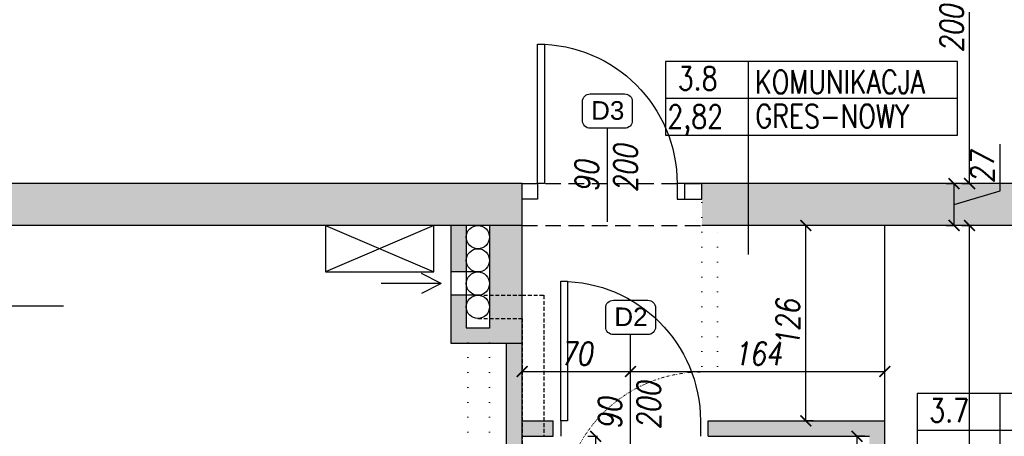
# Model space of a CAD drawing. Header units: millimetres. Extents: x 214604 to 222122, y 23717 to 26152.
# Tile 12 of 26: x 217392 to 218028, y 24784 to 25053. Entities that reach past the tile are written whole.
import ezdxf

# ---------------------------------------------------------------- set-up
doc = ezdxf.new("R2010")
doc.units = ezdxf.units.MM
doc.linetypes.add('DASHED', pattern=[0.75, 0.5, -0.25])
doc.linetypes.add('KROPKA2', pattern=[3.175, 0, -3.175])
for name, color, linetype in [('A_DRZWI_OPIS', 7, 'Continuous'), ('A_inwentaryzacja', 8, 'Continuous'), ('A_INWENTARYZACJA_KRESKI', 8, 'Continuous'), ('A_nowe_1', 1, 'Continuous'), ('A_OPIS_ZMIANY', 2, 'Continuous'), ('A_WYMIARY', 143, 'Continuous'), ('A_ZMIANY', 10, 'Continuous'), ('A_ZMIANY_WYMIARY', 143, 'Continuous')]:
    doc.layers.add(name, color=color, linetype=linetype)
doc.layers.add('A_WYBURZENIA', color=30, linetype='KROPKA2', lineweight=20)
doc.styles.add('ARIAL', font='arial.ttf')
doc.styles.add('ROMANS', font='romans.shx', dxfattribs={"width": 0.8, "oblique": 10})
doc.dimstyles.new('Kopia AGA1', dxfattribs={"dimtxt": 15, "dimasz": 7, "dimexe": 1.25, "dimexo": 0.625, "dimgap": 4, "dimtad": 1, "dimdec": 1, "dimtxsty": 'ROMANS', "dimblk": 'ARCHTICK', "dimcen": 20, "dimclrd": 256, "dimclrt": 7, "dimadec": 0, "dimazin": 0, "dimtfac": 1, "dimtdec": 1, "dimtmove": 1, "dimatfit": 3, "dimfxl": 5, "dimfxlon": 1, "dimarcsym": 0})

# ---------------------------------------------------------------- blocks, each defined once
blk = doc.blocks.new('*U8')
for p, q in [((0, 0), (0, 100)), ((900, 0), (900, 100))]:
    blk.add_line(p, q)
blk.add_lwpolyline([(0, 0), (0, -900), (43.75, -900), (43.75, 0)], close=True)
blk.add_arc((0, 0), 900, 270, 0)
blk = doc.blocks.new('strzałka')
for q in [(-15.73, -8.93), (-41.84, -15.39), (-15.73, -21.86)]:
    blk.add_line((-3.04, -15.39), q)
blk = doc.blocks.new('_ARCHTICK')
at = {"color": 0, "linetype": 'ByBlock', "const_width": 0.15}
blk.add_lwpolyline([(-0.5, -0.5), (0.5, 0.5)], dxfattribs=at)
blk = doc.blocks.new('*D48')
at = {"layer": 'A_WYMIARY', "color": 0, "lineweight": -2, "ltscale": 3, "transparency": 16777216}
for p, q in [((218000.13, 24919.87), (218006.38, 24919.87)), ((218000.13, 24526.87), (218006.38, 24526.87))]:
    blk.add_line(p, q, dxfattribs=at)
at = {"layer": 'A_WYMIARY', "lineweight": -2, "ltscale": 3, "transparency": 16777216}
blk.add_line((218005.13, 24526.87), (218005.13, 24919.87), dxfattribs=at)
at = {"layer": 'Defpoints', "color": 0, "ltscale": 3, "transparency": 16777216}
for p in [(217842.52, 24919.87), (218005.13, 24919.87), (217842.52, 24526.87)]:
    blk.add_point(p, dxfattribs=at)
at = {"layer": 'A_WYMIARY', "lineweight": -2, "ltscale": 3, "transparency": 16777216, "xscale": 7, "yscale": 7, "zscale": 7}
for p, rotation in [((218005.13, 24919.87), 90), ((218005.13, 24526.87), 270)]:
    blk.add_blockref('_ARCHTICK', p, dxfattribs=dict(at, rotation=rotation))
at = {"layer": 'A_WYMIARY', "color": 7, "ltscale": 3, "transparency": 16777216, "insert": (217993.63, 24723.37), "char_height": 15, "attachment_point": 5, "rotation": 90, "style": 'ROMANS'}
blk.add_mtext('393', dxfattribs=at)
blk = doc.blocks.new('*D49')
at = {"layer": 'A_WYMIARY', "lineweight": -2, "ltscale": 3, "transparency": 16777216}
for p, q in [((218024.88, 24942.3), (218024.88, 24972.37)), ((217995.13, 24919.87), (217995.13, 24946.87)), ((217995.13, 24933.37), (218024.88, 24942.3))]:
    blk.add_line(p, q, dxfattribs=at)
at = {"layer": 'A_WYMIARY', "color": 0, "lineweight": -2, "ltscale": 3, "transparency": 16777216}
for p, q in [((217990.13, 24946.87), (217996.38, 24946.87)), ((217990.13, 24919.87), (217996.38, 24919.87))]:
    blk.add_line(p, q, dxfattribs=at)
at = {"layer": 'Defpoints', "color": 0, "ltscale": 3, "transparency": 16777216}
for p in [(217832.52, 24946.87), (217995.13, 24946.87), (217832.52, 24919.87)]:
    blk.add_point(p, dxfattribs=at)
at = {"layer": 'A_WYMIARY', "lineweight": -2, "ltscale": 3, "transparency": 16777216, "xscale": 7, "yscale": 7, "zscale": 7}
for p, rotation in [((217995.13, 24946.87), 90), ((217995.13, 24919.87), 270)]:
    blk.add_blockref('_ARCHTICK', p, dxfattribs=dict(at, rotation=rotation))
at = {"layer": 'A_WYMIARY', "color": 7, "ltscale": 3, "transparency": 16777216, "insert": (218013.38, 24957.33), "char_height": 15, "attachment_point": 5, "rotation": 90, "style": 'ROMANS'}
blk.add_mtext('27', dxfattribs=at)
blk = doc.blocks.new('*D50')
at = {"layer": 'A_WYMIARY', "color": 0, "lineweight": -2, "ltscale": 3, "transparency": 16777216}
for p, q in [((218000.13, 25146.87), (218006.38, 25146.87)), ((218000.13, 24946.87), (218006.38, 24946.87))]:
    blk.add_line(p, q, dxfattribs=at)
at = {"layer": 'A_WYMIARY', "lineweight": -2, "ltscale": 3, "transparency": 16777216}
blk.add_line((218005.13, 24946.87), (218005.13, 25146.87), dxfattribs=at)
at = {"layer": 'Defpoints', "color": 0, "ltscale": 3, "transparency": 16777216}
for p in [(217684.02, 25146.87), (218005.13, 25146.87), (217832.52, 24946.87)]:
    blk.add_point(p, dxfattribs=at)
at = {"layer": 'A_WYMIARY', "lineweight": -2, "ltscale": 3, "transparency": 16777216, "xscale": 7, "yscale": 7, "zscale": 7}
for p, rotation in [((218005.13, 25146.87), 90), ((218005.13, 24946.87), 270)]:
    blk.add_blockref('_ARCHTICK', p, dxfattribs=dict(at, rotation=rotation))
at = {"layer": 'A_WYMIARY', "color": 7, "ltscale": 3, "transparency": 16777216, "insert": (217993.63, 25046.87), "char_height": 15, "attachment_point": 5, "rotation": 90, "style": 'ROMANS'}
blk.add_mtext('200', dxfattribs=at)
blk = doc.blocks.new('*U119')
for p, q in [((0, 0), (0, 100)), ((900, 0), (900, 100))]:
    blk.add_line(p, q)
blk.add_lwpolyline([(0, 0), (0, -900), (43.75, -900), (43.75, 0)], close=True)
blk.add_arc((0, 0), 900, 270, 0)
blk = doc.blocks.new('*D120')
at = {"layer": 'A_ZMIANY_WYMIARY', "color": 0, "lineweight": -2, "ltscale": 3, "transparency": 16777216}
for p, q in [((217716.52, 24820.68), (217716.52, 24826.93)), ((217786.52, 24820.68), (217786.52, 24826.93))]:
    blk.add_line(p, q, dxfattribs=at)
at = {"layer": 'A_ZMIANY_WYMIARY', "lineweight": -2, "ltscale": 3, "transparency": 16777216}
blk.add_line((217716.52, 24825.68), (217786.52, 24825.68), dxfattribs=at)
at = {"layer": 'Defpoints', "color": 0, "ltscale": 3, "transparency": 16777216}
for p in [(217786.52, 24825.68), (217716.52, 24793.87), (217786.52, 24793.87)]:
    blk.add_point(p, dxfattribs=at)
at = {"layer": 'A_ZMIANY_WYMIARY', "lineweight": -2, "ltscale": 3, "transparency": 16777216, "xscale": 7, "yscale": 7, "zscale": 7, "rotation": 180}
blk.add_blockref('_ARCHTICK', (217716.52, 24825.68), dxfattribs=at)
at = {"layer": 'A_ZMIANY_WYMIARY', "lineweight": -2, "ltscale": 3, "transparency": 16777216, "xscale": 7, "yscale": 7, "zscale": 7}
blk.add_blockref('_ARCHTICK', (217786.52, 24825.68), dxfattribs=at)
at = {"layer": 'A_ZMIANY_WYMIARY', "color": 7, "ltscale": 3, "transparency": 16777216, "insert": (217751.52, 24837.18), "char_height": 15, "attachment_point": 5, "style": 'ROMANS'}
blk.add_mtext('70', dxfattribs=at)
blk = doc.blocks.new('*D121')
at = {"layer": 'A_ZMIANY_WYMIARY', "color": 0, "lineweight": -2, "ltscale": 3, "transparency": 16777216}
for p, q in [((217786.52, 24820.68), (217786.52, 24826.93)), ((217950.52, 24820.68), (217950.52, 24826.93))]:
    blk.add_line(p, q, dxfattribs=at)
at = {"layer": 'A_ZMIANY_WYMIARY', "lineweight": -2, "ltscale": 3, "transparency": 16777216}
blk.add_line((217786.52, 24825.68), (217950.52, 24825.68), dxfattribs=at)
at = {"layer": 'Defpoints', "color": 0, "ltscale": 3, "transparency": 16777216}
for p in [(217950.52, 24825.68), (217786.52, 24793.87), (217950.52, 24793.87)]:
    blk.add_point(p, dxfattribs=at)
at = {"layer": 'A_ZMIANY_WYMIARY', "lineweight": -2, "ltscale": 3, "transparency": 16777216, "xscale": 7, "yscale": 7, "zscale": 7, "rotation": 180}
blk.add_blockref('_ARCHTICK', (217786.52, 24825.68), dxfattribs=at)
at = {"layer": 'A_ZMIANY_WYMIARY', "lineweight": -2, "ltscale": 3, "transparency": 16777216, "xscale": 7, "yscale": 7, "zscale": 7}
blk.add_blockref('_ARCHTICK', (217950.52, 24825.68), dxfattribs=at)
at = {"layer": 'A_ZMIANY_WYMIARY', "color": 7, "ltscale": 3, "transparency": 16777216, "insert": (217868.52, 24837.18), "char_height": 15, "attachment_point": 5, "style": 'ROMANS'}
blk.add_mtext('164', dxfattribs=at)
blk = doc.blocks.new('*D122')
at = {"layer": 'A_ZMIANY_WYMIARY', "color": 0, "lineweight": -2, "ltscale": 3, "transparency": 16777216}
for p, q in [((217937.6, 24783.87), (217931.35, 24783.87)), ((217937.6, 24663.87), (217931.35, 24663.87))]:
    blk.add_line(p, q, dxfattribs=at)
at = {"layer": 'A_ZMIANY_WYMIARY', "lineweight": -2, "ltscale": 3, "transparency": 16777216}
blk.add_line((217932.6, 24663.87), (217932.6, 24783.87), dxfattribs=at)
at = {"layer": 'Defpoints', "color": 0, "ltscale": 3, "transparency": 16777216}
for p in [(217932.6, 24783.87), (217940.52, 24783.87), (217940.52, 24663.87)]:
    blk.add_point(p, dxfattribs=at)
at = {"layer": 'A_ZMIANY_WYMIARY', "lineweight": -2, "ltscale": 3, "transparency": 16777216, "xscale": 7, "yscale": 7, "zscale": 7}
for p, rotation in [((217932.6, 24783.87), 90), ((217932.6, 24663.87), 270)]:
    blk.add_blockref('_ARCHTICK', p, dxfattribs=dict(at, rotation=rotation))
at = {"layer": 'A_ZMIANY_WYMIARY', "color": 7, "ltscale": 3, "transparency": 16777216, "insert": (217921.1, 24723.87), "char_height": 15, "attachment_point": 5, "rotation": 90, "style": 'ROMANS'}
blk.add_mtext('120', dxfattribs=at)
blk = doc.blocks.new('*D124')
at = {"layer": 'A_ZMIANY_WYMIARY', "color": 0, "lineweight": -2, "ltscale": 3, "transparency": 16777216}
for p, q in [((217904.47, 24919.87), (217898.22, 24919.87)), ((217904.47, 24793.87), (217898.22, 24793.87))]:
    blk.add_line(p, q, dxfattribs=at)
at = {"layer": 'A_ZMIANY_WYMIARY', "lineweight": -2, "ltscale": 3, "transparency": 16777216}
blk.add_line((217899.47, 24793.87), (217899.47, 24919.87), dxfattribs=at)
at = {"layer": 'Defpoints', "color": 0, "ltscale": 3, "transparency": 16777216}
for p in [(217899.47, 24919.87), (217940.52, 24919.87), (217940.52, 24793.87)]:
    blk.add_point(p, dxfattribs=at)
at = {"layer": 'A_ZMIANY_WYMIARY', "lineweight": -2, "ltscale": 3, "transparency": 16777216, "xscale": 7, "yscale": 7, "zscale": 7}
for p, rotation in [((217899.47, 24919.87), 90), ((217899.47, 24793.87), 270)]:
    blk.add_blockref('_ARCHTICK', p, dxfattribs=dict(at, rotation=rotation))
at = {"layer": 'A_ZMIANY_WYMIARY', "color": 7, "ltscale": 3, "transparency": 16777216, "insert": (217887.97, 24856.87), "char_height": 15, "attachment_point": 5, "rotation": 90, "style": 'ROMANS'}
blk.add_mtext('126', dxfattribs=at)
blk = doc.blocks.new('*D125')
at = {"layer": 'A_ZMIANY_WYMIARY', "color": 0, "lineweight": -2, "ltscale": 3, "transparency": 16777216}
for p, q in [((217758.9, 24783.87), (217765.15, 24783.87)), ((217758.9, 24693.9), (217765.15, 24693.9))]:
    blk.add_line(p, q, dxfattribs=at)
at = {"layer": 'A_ZMIANY_WYMIARY', "lineweight": -2, "ltscale": 3, "transparency": 16777216}
blk.add_line((217763.9, 24783.87), (217763.9, 24693.9), dxfattribs=at)
at = {"layer": 'Defpoints', "color": 0, "ltscale": 3, "transparency": 16777216}
for p in [(217716.52, 24783.87), (217716.52, 24693.9), (217763.9, 24693.9)]:
    blk.add_point(p, dxfattribs=at)
at = {"layer": 'A_ZMIANY_WYMIARY', "lineweight": -2, "ltscale": 3, "transparency": 16777216, "xscale": 7, "yscale": 7, "zscale": 7}
for p, rotation in [((217763.9, 24783.87), 90), ((217763.9, 24693.9), 270)]:
    blk.add_blockref('_ARCHTICK', p, dxfattribs=dict(at, rotation=rotation))
at = {"layer": 'A_ZMIANY_WYMIARY', "color": 7, "ltscale": 3, "transparency": 16777216, "insert": (217752.4, 24738.89), "char_height": 15, "attachment_point": 5, "rotation": 90, "style": 'ROMANS'}
blk.add_mtext('90', dxfattribs=at)

msp = doc.modelspace()

# ---------------------------------------------------------------- hatches: boundary and pattern name
at = {"layer": 'A_INWENTARYZACJA_KRESKI', "ltscale": 3}
h = msp.add_hatch(color=256, dxfattribs=at)
h.dxf.hatch_style = 1
h.paths.add_polyline_path([(217716.52, 24946.87), (217247.52, 24946.87), (217247.52, 24919.87), (217716.52, 24919.87)])
h = msp.add_hatch(color=256, dxfattribs=at)
h.dxf.hatch_style = 1
h.paths.add_polyline_path([(218758.52, 24946.87), (217832.52, 24946.87), (217832.52, 24919.87), (218353.52, 24919.87), (218758.52, 24919.87)])
h = msp.add_hatch(color=256, dxfattribs=at)
h.dxf.hatch_style = 1
h.paths.add_polyline_path([(217716.52, 24919.87), (217695.52, 24919.87), (217695.52, 24853.87), (217680.52, 24853.87), (217680.52, 24874.87), (217670.52, 24874.87), (217670.52, 24843.87), (217716.52, 24843.87)])
h.paths.add_polyline_path([(217680.52, 24919.87), (217670.52, 24919.87), (217670.52, 24889.87), (217680.52, 24889.87)], flags=17)
h = msp.add_hatch(color=256, dxfattribs=at)
h.dxf.hatch_style = 1
h.paths.add_polyline_path([(217716.52, 24656.87), (217706.52, 24656.87), (217706.52, 24526.87), (217740.52, 24526.87), (217716.52, 24553.87)])
h.paths.add_polyline_path([(217716.52, 24843.87), (217706.52, 24843.87), (217706.52, 24656.87), (217716.52, 24656.87)])
at = {"layer": 'A_ZMIANY', "ltscale": 3}
h = msp.add_hatch(color=256, dxfattribs=at)
h.dxf.hatch_style = 1
h.paths.add_polyline_path([(217736.52, 24793.87), (217716.52, 24793.87), (217716.52, 24783.87), (217736.52, 24783.87)])
h.paths.add_polyline_path([(217950.52, 24793.87), (217836.52, 24793.87), (217836.52, 24783.87), (217950.52, 24783.87)])
h = msp.add_hatch(color=256, dxfattribs=at)
h.dxf.hatch_style = 1
h.paths.add_polyline_path([(217950.52, 24793.87), (217836.52, 24793.87), (217836.52, 24783.87), (217940.52, 24783.87), (217940.52, 24656.87), (217950.52, 24656.87)])

# ---------------------------------------------------------------- linework, layer by layer
at = {"layer": 'A_DRZWI_OPIS'}
for points in [[(217787.61, 24999.78), (217787.61, 24987.57, -0.414214), (217782.61, 24982.57), (217760.43, 24982.57, -0.414214), (217755.43, 24987.57), (217755.43, 24999.78, -0.414214), (217760.43, 25004.78), (217782.61, 25004.78, -0.414214)], [(217802.61, 24866.68), (217802.61, 24854.47, -0.414214), (217797.61, 24849.47), (217775.43, 24849.47, -0.414214), (217770.43, 24854.47), (217770.43, 24866.68, -0.414214), (217775.43, 24871.68), (217797.61, 24871.68, -0.414214)]]:
    msp.add_lwpolyline(points, format="xyb", close=True, dxfattribs=at)
at = {"layer": 'A_inwentaryzacja', "ltscale": 3}
for p, q in [((217716.52, 24946.87), (217247.52, 24946.87)), ((217716.52, 24553.87), (217716.52, 24946.87)), ((218758.52, 24946.87), (217832.52, 24946.87)), ((217716.52, 24919.87), (217247.52, 24919.87)), ((217589.61, 24919.87), (217659.61, 24889.87)), ((217659.61, 24919.87), (217589.61, 24889.87)), ((217670.52, 24919.87), (217670.52, 24843.87)), ((217695.52, 24919.87), (217680.52, 24919.87)), ((217680.52, 24919.87), (217680.52, 24853.87)), ((217695.52, 24919.87), (217695.52, 24853.87)), ((218353.52, 24919.87), (217832.52, 24919.87)), ((217688.02, 24889.87), (217670.52, 24889.87)), ((217688.02, 24874.87), (217670.52, 24874.87)), ((217680.52, 24853.87), (217695.52, 24853.87)), ((217670.52, 24843.87), (217716.52, 24843.87)), ((217706.52, 24526.87), (217706.52, 24843.87))]:
    msp.add_line(p, q, dxfattribs=at)
at = {"layer": 'A_inwentaryzacja', "linetype": 'DASHED', "ltscale": 20}
for p, q in [((217716.52, 24946.87), (217832.52, 24946.87)), ((217716.52, 24919.87), (217832.52, 24919.87))]:
    msp.add_line(p, q, dxfattribs=at)
at = {"layer": 'A_inwentaryzacja', "ltscale": 3}
msp.add_lwpolyline([(217659.61, 24889.87), (217659.61, 24919.87), (217589.61, 24919.87), (217589.61, 24889.87)], close=True, dxfattribs=at)
for centre in [(217688.02, 24912.37), (217688.02, 24897.37), (217688.02, 24882.37), (217688.02, 24867.37)]:
    msp.add_circle(centre, 7.5, dxfattribs=at)
at = {"layer": 'A_nowe_1', "ltscale": 3}
for p, q in [((217832.52, 24946.87), (217821.52, 24946.87)), ((217832.52, 24936.87), (217832.52, 24946.87)), ((217821.52, 24936.87), (217832.52, 24936.87)), ((217950.52, 24793.87), (217950.52, 24919.87))]:
    msp.add_line(p, q, dxfattribs=at)
for points in [[(217716.52, 24946.87), (217726.52, 24946.87), (217726.52, 24936.87), (217716.52, 24936.87)], [(217816.52, 24946.87), (217816.52, 24936.87), (217821.52, 24936.87), (217821.52, 24946.87), (217816.52, 24946.87)]]:
    msp.add_lwpolyline(points, dxfattribs=at)
at = {"layer": 'A_nowe_1', "linetype": 'DASHED', "ltscale": 5}
for points in [[(217688.02, 24874.87), (217716.52, 24874.87), (217730.52, 24874.87), (217730.52, 24783.87)], [(217688.02, 24859.87), (217716.52, 24859.87), (217716.52, 24859.87), (217716.52, 24768.87)]]:
    msp.add_lwpolyline(points, dxfattribs=at)
at = {"layer": 'A_OPIS_ZMIANY', "ltscale": 5}
for p, q in [((217862.41, 25025.66), (217862.41, 24901.12)), ((217809.01, 25001.91), (217997.4, 25001.91)), ((218024.67, 24811.55), (218024.67, 24764.05)), ((217971.27, 24787.8), (218159.66, 24787.8))]:
    msp.add_line(p, q, dxfattribs=at)
at = {"layer": 'A_OPIS_ZMIANY', "ltscale": 3}
for p, q in [((217771.52, 24922.15), (217771.52, 24982.57)), ((217786.52, 24769.15), (217786.52, 24849.47))]:
    msp.add_line(p, q, dxfattribs=at)
at = {"layer": 'A_OPIS_ZMIANY', "ltscale": 5}
for points in [[(217809.01, 24978.16), (217997.4, 24978.16), (217997.4, 25025.66), (217809.01, 25025.66)], [(217971.27, 24764.05), (218159.66, 24764.05), (218159.66, 24811.55), (217971.27, 24811.55)]]:
    msp.add_lwpolyline(points, close=True, dxfattribs=at)
at = {"layer": 'A_OPIS_ZMIANY', "ltscale": 3}
msp.add_lwpolyline([(217420.59, 24867.75), (217147.67, 24867.75), (217129.09, 24826.2)], dxfattribs=at)
at = {"layer": 'A_WYBURZENIA', "ltscale": 3}
for p, q in [((217832.52, 24828.87), (217832.52, 24946.87)), ((217842.52, 24828.87), (217842.52, 24919.87)), ((217842.52, 24828.87), (217832.52, 24828.87))]:
    msp.add_line(p, q, dxfattribs=at)
for points in [[(217681.52, 24853.87), (217681.52, 24636.07), (217715.18, 24636.07)], [(217695.52, 24853.87), (217695.52, 24650.07)], [(217842.52, 24828.87), (217842.52, 24825.37), (217832.52, 24825.37), (217832.52, 24828.87)]]:
    msp.add_lwpolyline(points, dxfattribs=at)
at = {"layer": 'A_ZMIANY', "ltscale": 3}
for p, q in [((217716.52, 24793.87), (217736.52, 24793.87)), ((217836.52, 24793.87), (217950.52, 24793.87)), ((217950.52, 24651.87), (217950.52, 24793.87)), ((217716.52, 24783.87), (217736.52, 24783.87)), ((217836.52, 24783.87), (217940.52, 24783.87))]:
    msp.add_line(p, q, dxfattribs=at)
for points in [[(217736.52, 24783.87), (217736.52, 24793.87)], [(217836.52, 24783.87), (217836.52, 24793.87)]]:
    msp.add_lwpolyline(points, dxfattribs=at)

# ---------------------------------------------------------------- block references
at = {"layer": 'A_inwentaryzacja', "ltscale": 3, "xscale": -1, "rotation": 180}
msp.add_blockref('strzałka', (217667.43, 24866.98), dxfattribs=at)
at = {"layer": 'A_WYBURZENIA', "ltscale": 3, "xscale": -0.1, "yscale": 0.1, "zscale": 0.1, "rotation": 270}
msp.add_blockref('*U8', (217832.52, 24735.37), dxfattribs=at)
at = {"layer": 'A_ZMIANY', "ltscale": 2, "xscale": -0.09999999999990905, "yscale": 0.09999999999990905, "zscale": 0.09999999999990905, "rotation": 180}
for p in [(217726.52, 24946.87), (217741.52, 24793.87)]:
    msp.add_blockref('*U119', p, dxfattribs=at)

# ---------------------------------------------------------------- texts
at = {"layer": 'A_DRZWI_OPIS', "char_height": 12, "attachment_point": 1, "style": 'ARIAL'}
for s, insert in [(' D3', (217756.37, 25000.08)), (' D2', (217771.37, 24866.97))]:
    msp.add_mtext_dynamic_manual_height_columns(s, width=51.4585, gutter_width=60, heights=[0], dxfattribs=dict(at, insert=insert))
at = {"layer": 'A_OPIS_ZMIANY', "ltscale": 5, "style": 'ROMANS', "width": 0.8}
for s, p in [('3.8', (217816.88, 25007.21)), ('KOMUNIKACJA', (217866.8, 25004.99)), ('2,82', (217810.21, 24982.64)), ('GRES-NOWY', (217867.04, 24982.93)), ('3.7', (217979.14, 24793.09))]:
    msp.add_text(s, height=15, dxfattribs=at).set_placement(p)
at = {"layer": 'A_OPIS_ZMIANY', "ltscale": 5, "char_height": 15, "attachment_point": 1, "rotation": 90, "style": 'ROMANS'}
for insert in [(217750.72, 24941.3), (217765.72, 24788.3)]:
    msp.add_mtext_dynamic_manual_height_columns('90\\P200', width=61.2498, gutter_width=75, heights=[0], dxfattribs=dict(at, insert=insert))
at = {"layer": 'A_OPIS_ZMIANY', "ltscale": 5, "insert": (217157.46, 24887.45), "char_height": 15, "attachment_point": 1, "style": 'ROMANS'}
msp.add_mtext_dynamic_manual_height_columns('istniejące schody strychowe \\Pdo demontażu', width=321.5653, gutter_width=75, heights=[0], dxfattribs=at)

# ---------------------------------------------------------------- dimensions: what is measured, and where the dimension line sits
at = {"layer": 'A_WYMIARY', "ltscale": 3}
for base, p1, p2, picture, middle in [((218005.13, 25146.87), (217832.52, 24946.87), (217684.02, 25146.87), '*D50', (217993.63, 25046.87)), ((217995.13, 24946.87), (217832.52, 24919.87), (217832.52, 24946.87), '*D49', (218013.38, 24946.3)), ((218005.13, 24919.87), (217842.52, 24526.87), (217842.52, 24919.87), '*D48', (217993.63, 24723.37))]:
    dim = msp.add_linear_dim(base=base, p1=p1, p2=p2, angle=90, dimstyle='Kopia AGA1', dxfattribs=at)
    dim.commit()
    dim.dimension.update_dxf_attribs({"geometry": picture, "text_midpoint": middle})
at = {"layer": 'A_ZMIANY_WYMIARY', "ltscale": 3}
for base, p1, p2, picture, middle in [((217899.47, 24919.87), (217940.52, 24793.87), (217940.52, 24919.87), '*D124', (217887.97, 24856.87)), ((217763.9, 24693.9), (217716.52, 24783.87), (217716.52, 24693.9), '*D125', (217752.4, 24738.89)), ((217932.6, 24783.87), (217940.52, 24663.87), (217940.52, 24783.87), '*D122', (217921.1, 24723.87))]:
    dim = msp.add_linear_dim(base=base, p1=p1, p2=p2, angle=90, dimstyle='Kopia AGA1', dxfattribs=at)
    dim.commit()
    dim.dimension.update_dxf_attribs({"geometry": picture, "text_midpoint": middle})
for base, p1, p2, picture, middle in [((217786.52, 24825.68), (217716.52, 24793.87), (217786.52, 24793.87), '*D120', (217751.52, 24837.18)), ((217950.52, 24825.68), (217786.52, 24793.87), (217950.52, 24793.87), '*D121', (217868.52, 24837.18))]:
    dim = msp.add_linear_dim(base=base, p1=p1, p2=p2, dimstyle='Kopia AGA1', dxfattribs=at)
    dim.commit()
    dim.dimension.update_dxf_attribs({"geometry": picture, "text_midpoint": middle})

doc.saveas('drawing.dxf')
